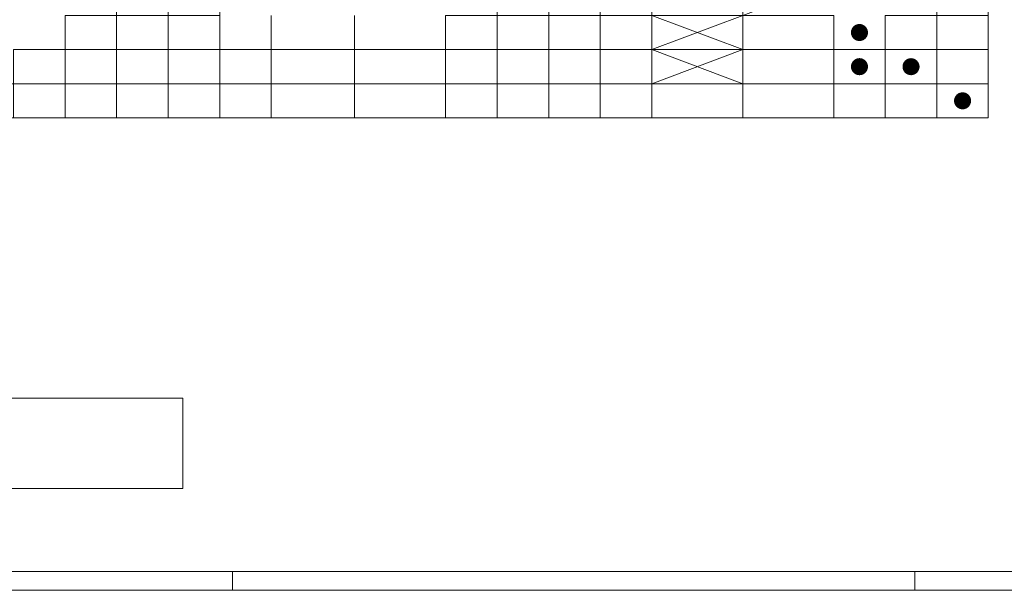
# Model space of a CAD drawing. Header units: millimetres. Extents: x 0 to 138, y 0 to 47.
# Tile 161 of 165: x 115 to 129, y 0 to 8. Entities that reach past the tile are written whole.
import ezdxf

# ---------------------------------------------------------------- set-up
doc = ezdxf.new("R2010")
doc.units = ezdxf.units.MM
doc.layers.add('PDF_Geomertry', color=7, linetype='Continuous')
doc.layers.add('PDF_Solid Fills', color=7, linetype='Continuous')

msp = doc.modelspace()

# ---------------------------------------------------------------- hatches: boundary and pattern name
at = {"layer": 'PDF_Solid Fills', "transparency": 33554559}
for points in [[(127.359, 8.178), (127.244, 8.226), (127.251, 8.241)], [(127.359, 8.178), (127.251, 8.241), (127.26, 8.255)], [(127.359, 8.178), (127.26, 8.255), (127.271, 8.267)], [(127.359, 8.178), (127.271, 8.267), (127.283, 8.278)], [(127.359, 8.178), (127.283, 8.278), (127.297, 8.287)], [(127.359, 8.178), (127.297, 8.287), (127.311, 8.294)], [(127.359, 8.178), (127.311, 8.294), (127.327, 8.3)], [(127.359, 8.178), (127.327, 8.3), (127.343, 8.302)], [(127.359, 8.178), (127.343, 8.302), (127.359, 8.303)], [(127.359, 8.178), (127.359, 8.303), (127.376, 8.302)], [(127.359, 8.178), (127.376, 8.302), (127.392, 8.3)], [(127.359, 8.178), (127.392, 8.3), (127.407, 8.294)], [(127.359, 8.178), (127.407, 8.294), (127.422, 8.287)], [(127.359, 8.178), (127.422, 8.287), (127.435, 8.278)], [(127.359, 8.178), (127.435, 8.278), (127.448, 8.267)], [(127.359, 8.178), (127.448, 8.267), (127.458, 8.255)], [(127.359, 8.178), (127.458, 8.255), (127.468, 8.241)], [(127.359, 8.178), (127.468, 8.241), (127.475, 8.226)], [(127.359, 8.178), (127.234, 8.178), (127.235, 8.195)], [(127.359, 8.178), (127.235, 8.162), (127.234, 8.178)], [(127.359, 8.178), (127.235, 8.195), (127.238, 8.211)], [(127.359, 8.178), (127.238, 8.146), (127.235, 8.162)], [(127.359, 8.178), (127.238, 8.211), (127.244, 8.226)], [(127.359, 8.178), (127.244, 8.131), (127.238, 8.146)], [(127.359, 8.178), (127.251, 8.116), (127.244, 8.131)], [(127.359, 8.178), (127.26, 8.102), (127.251, 8.116)], [(127.359, 8.178), (127.271, 8.09), (127.26, 8.102)], [(127.359, 8.178), (127.283, 8.079), (127.271, 8.09)], [(127.359, 8.178), (127.297, 8.07), (127.283, 8.079)], [(127.359, 8.178), (127.311, 8.063), (127.297, 8.07)], [(127.359, 8.178), (127.327, 8.058), (127.311, 8.063)], [(127.359, 8.178), (127.343, 8.054), (127.327, 8.058)], [(127.359, 8.178), (127.359, 8.053), (127.343, 8.054)], [(127.359, 8.178), (127.475, 8.226), (127.48, 8.211)], [(127.359, 8.178), (127.48, 8.211), (127.484, 8.195)], [(127.359, 8.178), (127.484, 8.195), (127.485, 8.178)], [(127.359, 8.178), (127.376, 8.054), (127.359, 8.053)], [(127.359, 8.178), (127.392, 8.058), (127.376, 8.054)], [(127.359, 8.178), (127.407, 8.063), (127.392, 8.058)], [(127.359, 8.178), (127.422, 8.07), (127.407, 8.063)], [(127.359, 8.178), (127.435, 8.079), (127.422, 8.07)], [(127.359, 8.178), (127.448, 8.09), (127.435, 8.079)], [(127.359, 8.178), (127.458, 8.102), (127.448, 8.09)], [(127.359, 8.178), (127.468, 8.116), (127.458, 8.102)], [(127.359, 8.178), (127.475, 8.131), (127.468, 8.116)], [(127.359, 8.178), (127.48, 8.146), (127.475, 8.131)], [(127.359, 8.178), (127.484, 8.162), (127.48, 8.146)], [(127.359, 8.178), (127.485, 8.178), (127.484, 8.162)], [(127.359, 7.678), (127.327, 7.799), (127.343, 7.802)], [(127.359, 7.678), (127.343, 7.802), (127.359, 7.803)], [(127.359, 7.678), (127.359, 7.803), (127.376, 7.802)], [(127.359, 7.678), (127.376, 7.802), (127.392, 7.799)], [(128.116, 7.678), (128.083, 7.799), (128.099, 7.802)], [(128.116, 7.678), (128.099, 7.802), (128.116, 7.803)], [(128.116, 7.678), (128.116, 7.803), (128.132, 7.802)], [(128.116, 7.678), (128.132, 7.802), (128.148, 7.799)], [(127.359, 7.678), (127.234, 7.678), (127.235, 7.694)], [(127.359, 7.678), (127.235, 7.662), (127.234, 7.678)], [(127.359, 7.678), (127.235, 7.694), (127.238, 7.71)], [(127.359, 7.678), (127.238, 7.646), (127.235, 7.662)], [(127.359, 7.678), (127.238, 7.71), (127.244, 7.726)], [(127.359, 7.678), (127.244, 7.63), (127.238, 7.646)], [(127.359, 7.678), (127.244, 7.726), (127.251, 7.74)], [(127.359, 7.678), (127.251, 7.615), (127.244, 7.63)], [(127.359, 7.678), (127.251, 7.74), (127.26, 7.754)], [(127.359, 7.678), (127.26, 7.602), (127.251, 7.615)], [(127.359, 7.678), (127.26, 7.754), (127.271, 7.766)], [(127.359, 7.678), (127.271, 7.589), (127.26, 7.602)], [(127.359, 7.678), (127.271, 7.766), (127.283, 7.777)], [(127.359, 7.678), (127.283, 7.579), (127.271, 7.589)], [(127.359, 7.678), (127.283, 7.777), (127.297, 7.786)], [(127.359, 7.678), (127.297, 7.57), (127.283, 7.579)], [(127.359, 7.678), (127.297, 7.786), (127.311, 7.794)], [(127.359, 7.678), (127.311, 7.562), (127.297, 7.57)], [(127.359, 7.678), (127.311, 7.794), (127.327, 7.799)], [(127.359, 7.678), (127.327, 7.557), (127.311, 7.562)], [(127.359, 7.678), (127.343, 7.554), (127.327, 7.557)], [(127.359, 7.678), (127.359, 7.553), (127.343, 7.554)], [(127.359, 7.678), (127.392, 7.799), (127.407, 7.794)], [(127.359, 7.678), (127.407, 7.794), (127.422, 7.786)], [(127.359, 7.678), (127.422, 7.786), (127.435, 7.777)], [(127.359, 7.678), (127.435, 7.777), (127.448, 7.766)], [(127.359, 7.678), (127.448, 7.766), (127.458, 7.754)], [(127.359, 7.678), (127.458, 7.754), (127.468, 7.74)], [(127.359, 7.678), (127.468, 7.74), (127.475, 7.726)], [(127.359, 7.678), (127.475, 7.726), (127.48, 7.71)], [(127.359, 7.678), (127.48, 7.71), (127.484, 7.694)], [(127.359, 7.678), (127.484, 7.694), (127.485, 7.678)], [(127.359, 7.678), (127.376, 7.554), (127.359, 7.553)], [(127.359, 7.678), (127.392, 7.557), (127.376, 7.554)], [(127.359, 7.678), (127.407, 7.562), (127.392, 7.557)], [(127.359, 7.678), (127.422, 7.57), (127.407, 7.562)], [(127.359, 7.678), (127.435, 7.579), (127.422, 7.57)], [(127.359, 7.678), (127.448, 7.589), (127.435, 7.579)], [(127.359, 7.678), (127.458, 7.602), (127.448, 7.589)], [(127.359, 7.678), (127.468, 7.615), (127.458, 7.602)], [(127.359, 7.678), (127.475, 7.63), (127.468, 7.615)], [(127.359, 7.678), (127.48, 7.646), (127.475, 7.63)], [(127.359, 7.678), (127.484, 7.662), (127.48, 7.646)], [(127.359, 7.678), (127.485, 7.678), (127.484, 7.662)], [(128.116, 7.678), (127.991, 7.678), (127.992, 7.694)], [(128.116, 7.678), (127.992, 7.662), (127.991, 7.678)], [(128.116, 7.678), (127.992, 7.694), (127.995, 7.71)], [(128.116, 7.678), (127.995, 7.646), (127.992, 7.662)], [(128.116, 7.678), (127.995, 7.71), (128, 7.726)], [(128.116, 7.678), (128, 7.63), (127.995, 7.646)], [(128.116, 7.678), (128, 7.726), (128.007, 7.74)], [(128.116, 7.678), (128.007, 7.615), (128, 7.63)], [(128.116, 7.678), (128.007, 7.74), (128.016, 7.754)], [(128.116, 7.678), (128.016, 7.602), (128.007, 7.615)], [(128.116, 7.678), (128.016, 7.754), (128.027, 7.766)], [(128.116, 7.678), (128.027, 7.589), (128.016, 7.602)], [(128.116, 7.678), (128.027, 7.766), (128.039, 7.777)], [(128.116, 7.678), (128.039, 7.579), (128.027, 7.589)], [(128.116, 7.678), (128.039, 7.777), (128.053, 7.786)], [(128.116, 7.678), (128.053, 7.57), (128.039, 7.579)], [(128.116, 7.678), (128.053, 7.786), (128.068, 7.794)], [(128.116, 7.678), (128.068, 7.562), (128.053, 7.57)], [(128.116, 7.678), (128.068, 7.794), (128.083, 7.799)], [(128.116, 7.678), (128.083, 7.557), (128.068, 7.562)], [(128.116, 7.678), (128.099, 7.554), (128.083, 7.557)], [(128.116, 7.678), (128.116, 7.553), (128.099, 7.554)], [(128.116, 7.678), (128.148, 7.799), (128.163, 7.794)], [(128.116, 7.678), (128.163, 7.794), (128.178, 7.786)], [(128.116, 7.678), (128.178, 7.786), (128.192, 7.777)], [(128.116, 7.678), (128.192, 7.777), (128.204, 7.766)], [(128.116, 7.678), (128.204, 7.766), (128.215, 7.754)], [(128.116, 7.678), (128.215, 7.754), (128.224, 7.74)], [(128.116, 7.678), (128.224, 7.74), (128.231, 7.726)], [(128.116, 7.678), (128.231, 7.726), (128.236, 7.71)], [(128.116, 7.678), (128.236, 7.71), (128.24, 7.694)], [(128.116, 7.678), (128.24, 7.694), (128.241, 7.678)], [(128.116, 7.678), (128.132, 7.554), (128.116, 7.553)], [(128.116, 7.678), (128.148, 7.557), (128.132, 7.554)], [(128.116, 7.678), (128.163, 7.562), (128.148, 7.557)], [(128.116, 7.678), (128.178, 7.57), (128.163, 7.562)], [(128.116, 7.678), (128.192, 7.579), (128.178, 7.57)], [(128.116, 7.678), (128.204, 7.589), (128.192, 7.579)], [(128.116, 7.678), (128.215, 7.602), (128.204, 7.589)], [(128.116, 7.678), (128.224, 7.615), (128.215, 7.602)], [(128.116, 7.678), (128.231, 7.63), (128.224, 7.615)], [(128.116, 7.678), (128.236, 7.646), (128.231, 7.63)], [(128.116, 7.678), (128.24, 7.662), (128.236, 7.646)], [(128.116, 7.678), (128.241, 7.678), (128.24, 7.662)], [(128.872, 7.177), (128.751, 7.21), (128.756, 7.225)], [(128.872, 7.177), (128.756, 7.225), (128.764, 7.24)], [(128.872, 7.177), (128.764, 7.24), (128.773, 7.254)], [(128.872, 7.177), (128.773, 7.254), (128.783, 7.266)], [(128.872, 7.177), (128.783, 7.266), (128.795, 7.277)], [(128.872, 7.177), (128.795, 7.277), (128.809, 7.286)], [(128.872, 7.177), (128.809, 7.286), (128.824, 7.293)], [(128.872, 7.177), (128.824, 7.293), (128.84, 7.298)], [(128.872, 7.177), (128.84, 7.298), (128.855, 7.301)], [(128.872, 7.177), (128.855, 7.301), (128.872, 7.303)], [(128.872, 7.177), (128.872, 7.303), (128.888, 7.301)], [(128.872, 7.177), (128.888, 7.301), (128.904, 7.298)], [(128.872, 7.177), (128.904, 7.298), (128.92, 7.293)], [(128.872, 7.177), (128.92, 7.293), (128.934, 7.286)], [(128.872, 7.177), (128.934, 7.286), (128.948, 7.277)], [(128.872, 7.177), (128.948, 7.277), (128.96, 7.266)], [(128.872, 7.177), (128.96, 7.266), (128.971, 7.254)], [(128.872, 7.177), (128.971, 7.254), (128.981, 7.24)], [(128.872, 7.177), (128.981, 7.24), (128.987, 7.225)], [(128.872, 7.177), (128.987, 7.225), (128.993, 7.21)], [(128.872, 7.177), (128.747, 7.177), (128.748, 7.194)], [(128.872, 7.177), (128.748, 7.161), (128.747, 7.177)], [(128.872, 7.177), (128.748, 7.194), (128.751, 7.21)], [(128.872, 7.177), (128.751, 7.145), (128.748, 7.161)], [(128.872, 7.177), (128.756, 7.13), (128.751, 7.145)], [(128.872, 7.177), (128.764, 7.115), (128.756, 7.13)], [(128.872, 7.177), (128.773, 7.101), (128.764, 7.115)], [(128.872, 7.177), (128.783, 7.089), (128.773, 7.101)], [(128.872, 7.177), (128.795, 7.078), (128.783, 7.089)], [(128.872, 7.177), (128.809, 7.069), (128.795, 7.078)], [(128.872, 7.177), (128.824, 7.062), (128.809, 7.069)], [(128.872, 7.177), (128.84, 7.057), (128.824, 7.062)], [(128.872, 7.177), (128.855, 7.053), (128.84, 7.057)], [(128.872, 7.177), (128.872, 7.052), (128.855, 7.053)], [(128.872, 7.177), (128.993, 7.21), (128.996, 7.194)], [(128.872, 7.177), (128.996, 7.194), (128.997, 7.177)], [(128.872, 7.177), (128.888, 7.053), (128.872, 7.052)], [(128.872, 7.177), (128.904, 7.057), (128.888, 7.053)], [(128.872, 7.177), (128.92, 7.062), (128.904, 7.057)], [(128.872, 7.177), (128.934, 7.069), (128.92, 7.062)], [(128.872, 7.177), (128.948, 7.078), (128.934, 7.069)], [(128.872, 7.177), (128.96, 7.089), (128.948, 7.078)], [(128.872, 7.177), (128.971, 7.101), (128.96, 7.089)], [(128.872, 7.177), (128.981, 7.115), (128.971, 7.101)], [(128.872, 7.177), (128.987, 7.13), (128.981, 7.115)], [(128.872, 7.177), (128.993, 7.145), (128.987, 7.13)], [(128.872, 7.177), (128.996, 7.161), (128.993, 7.145)], [(128.872, 7.177), (128.997, 7.177), (128.996, 7.161)]]:
    msp.add_hatch(color=256, dxfattribs=at).paths.add_polyline_path(points)

# ---------------------------------------------------------------- linework, layer by layer
at = {"layer": 'PDF_Geomertry', "lineweight": 15}
for points in [[(72.336, 0.003), (138.46, 0.003), (138.46, 46.773), (72.336, 46.773), (72.336, 0.003)], [(73.727, 0.281), (138.181, 0.281), (138.181, 46.495), (73.727, 46.495), (73.727, 0.281)], [(73.993, 6.927), (129.25, 6.927), (129.25, 35.957), (73.993, 35.957), (73.993, 6.927)], [(117.433, 1.494), (117.433, 2.817), (89.921, 2.817), (89.921, 1.494), (117.433, 1.494)]]:
    msp.add_lwpolyline(points, close=True, dxfattribs=at)
for points in [[(118.728, 6.927), (118.728, 7.428), (119.952, 7.428), (119.952, 7.928), (121.286, 7.928), (121.286, 8.429), (122.043, 8.429), (122.043, 8.929), (122.799, 8.929), (122.799, 9.43), (123.555, 9.43), (123.555, 9.93), (124.311, 9.93), (124.311, 10.431), (125.646, 10.431), (125.646, 10.931), (126.981, 10.931), (126.981, 11.432), (127.738, 11.432), (127.738, 11.932), (128.494, 11.932), (128.494, 12.433), (129.25, 12.433)], [(119.952, 6.927), (119.952, 7.428), (121.286, 7.428), (121.286, 7.928), (122.043, 7.928), (122.043, 8.429), (122.799, 8.429), (122.799, 8.929), (123.555, 8.929), (123.555, 9.43), (124.311, 9.43), (124.311, 9.93), (125.646, 9.93), (125.646, 10.431), (126.981, 10.431), (126.981, 10.931), (127.738, 10.931), (127.738, 11.432), (128.494, 11.432), (128.494, 11.932), (129.25, 11.932)], [(121.286, 6.927), (121.286, 7.428), (122.043, 7.428), (122.043, 7.928), (122.799, 7.928), (122.799, 8.429), (123.555, 8.429), (123.555, 8.929), (124.311, 8.929), (124.311, 9.43), (125.646, 9.43), (125.646, 9.93), (126.981, 9.93), (126.981, 10.431), (127.738, 10.431), (127.738, 10.931), (128.494, 10.931), (128.494, 11.432), (129.25, 11.432)], [(124.311, 8.429), (125.646, 8.429), (125.646, 8.929), (124.311, 8.929), (124.311, 8.429), (125.646, 7.928), (124.311, 7.428), (124.311, 7.928), (125.646, 7.928), (125.646, 8.429), (126.981, 8.429), (126.981, 7.928), (125.646, 7.928), (125.646, 7.428), (124.311, 7.928), (125.646, 8.429), (126.981, 8.929), (126.981, 9.43), (127.738, 9.43), (127.738, 9.93), (128.494, 9.93), (128.494, 10.431), (129.25, 10.431)], [(114.946, 6.927), (114.946, 7.428), (115.703, 7.428), (115.703, 7.928), (116.459, 7.928), (116.459, 8.429), (117.215, 8.429), (117.215, 8.929), (117.972, 8.929), (117.972, 9.43), (118.728, 9.43), (118.728, 9.93), (117.972, 9.93), (117.972, 9.43), (117.215, 9.43), (117.215, 8.929), (116.459, 8.929), (116.459, 8.429), (115.703, 8.429), (115.703, 7.928), (114.946, 7.928), (114.946, 7.428), (114.19, 7.428), (114.19, 6.927)], [(115.703, 6.927), (115.703, 7.428), (116.459, 7.428), (116.459, 7.928), (117.215, 7.928), (117.215, 8.429), (117.972, 8.429), (117.972, 8.929), (118.728, 8.929), (118.728, 9.43), (119.952, 9.43), (119.952, 9.93), (118.728, 9.93)], [(125.646, 7.428), (126.981, 7.428), (126.981, 7.928), (127.738, 7.928), (127.738, 8.429), (128.494, 8.429), (128.494, 8.929), (129.25, 8.929)], [(116.459, 6.927), (116.459, 7.428), (117.215, 7.428), (117.215, 7.928), (117.972, 7.928), (117.972, 8.429)], [(117.215, 6.927), (117.215, 7.428), (117.972, 7.428), (117.972, 7.928), (118.728, 7.928), (118.728, 8.429)], [(117.972, 6.927), (117.972, 7.428), (118.728, 7.428), (118.728, 7.928), (119.952, 7.928), (119.952, 8.429)], [(122.799, 6.927), (122.799, 7.428), (123.555, 7.428), (123.555, 7.928), (124.311, 7.928), (124.311, 8.429), (123.555, 8.429), (123.555, 7.928), (122.799, 7.928), (122.799, 7.428), (122.043, 7.428), (122.043, 6.927)], [(126.981, 6.927), (126.981, 7.428), (127.738, 7.428), (127.738, 7.928), (128.494, 7.928), (128.494, 8.429), (129.25, 8.429)], [(127.738, 6.927), (127.738, 7.428), (128.494, 7.428), (128.494, 7.928), (129.25, 7.928)], [(123.555, 6.927), (123.555, 7.428), (124.311, 7.428), (124.311, 6.927)], [(124.311, 7.428), (125.646, 7.428), (125.646, 6.927)], [(128.494, 6.927), (128.494, 7.428), (129.25, 7.428)], [(118.161, 0.003), (118.161, 0.281)], [(128.171, 0.003), (128.171, 0.281)]]:
    msp.add_lwpolyline(points, dxfattribs=at)
at = {"layer": 'PDF_Geomertry', "lineweight": 0}
for points in [[(127.297, 8.178), (127.297, 8.17), (127.299, 8.162), (127.301, 8.154), (127.305, 8.147), (127.309, 8.141), (127.315, 8.134), (127.321, 8.129), (127.328, 8.124), (127.335, 8.12), (127.343, 8.118), (127.351, 8.116), (127.359, 8.116), (127.367, 8.116), (127.376, 8.118), (127.383, 8.12), (127.39, 8.124), (127.397, 8.129), (127.404, 8.134), (127.409, 8.141), (127.413, 8.147), (127.417, 8.154), (127.42, 8.162), (127.421, 8.17), (127.422, 8.178), (127.421, 8.187), (127.42, 8.195), (127.417, 8.202), (127.413, 8.21), (127.409, 8.217), (127.404, 8.222), (127.397, 8.228), (127.39, 8.233), (127.383, 8.236), (127.376, 8.239), (127.367, 8.241), (127.359, 8.241), (127.351, 8.241), (127.343, 8.239), (127.335, 8.236), (127.328, 8.233), (127.321, 8.228), (127.315, 8.222), (127.309, 8.217), (127.305, 8.21), (127.301, 8.202), (127.299, 8.195), (127.297, 8.187), (127.297, 8.178)], [(127.297, 7.678), (127.297, 7.67), (127.299, 7.662), (127.301, 7.654), (127.305, 7.647), (127.309, 7.64), (127.315, 7.634), (127.321, 7.629), (127.328, 7.624), (127.335, 7.62), (127.343, 7.618), (127.351, 7.616), (127.359, 7.615), (127.367, 7.616), (127.376, 7.618), (127.383, 7.62), (127.39, 7.624), (127.397, 7.629), (127.404, 7.634), (127.409, 7.64), (127.413, 7.647), (127.417, 7.654), (127.42, 7.662), (127.421, 7.67), (127.422, 7.678), (127.421, 7.686), (127.42, 7.694), (127.417, 7.702), (127.413, 7.709), (127.409, 7.716), (127.404, 7.722), (127.397, 7.728), (127.39, 7.732), (127.383, 7.736), (127.376, 7.738), (127.367, 7.74), (127.359, 7.74), (127.351, 7.74), (127.343, 7.738), (127.335, 7.736), (127.328, 7.732), (127.321, 7.728), (127.315, 7.722), (127.309, 7.716), (127.305, 7.709), (127.301, 7.702), (127.299, 7.694), (127.297, 7.686), (127.297, 7.678)], [(128.053, 7.678), (128.053, 7.67), (128.055, 7.662), (128.058, 7.654), (128.061, 7.647), (128.066, 7.64), (128.071, 7.634), (128.077, 7.629), (128.084, 7.624), (128.092, 7.62), (128.1, 7.618), (128.107, 7.616), (128.116, 7.615), (128.124, 7.616), (128.132, 7.618), (128.139, 7.62), (128.147, 7.624), (128.154, 7.629), (128.16, 7.634), (128.165, 7.64), (128.17, 7.647), (128.174, 7.654), (128.176, 7.662), (128.177, 7.67), (128.178, 7.678), (128.177, 7.686), (128.176, 7.694), (128.174, 7.702), (128.17, 7.709), (128.165, 7.716), (128.16, 7.722), (128.154, 7.728), (128.147, 7.732), (128.139, 7.736), (128.132, 7.738), (128.124, 7.74), (128.116, 7.74), (128.107, 7.74), (128.1, 7.738), (128.092, 7.736), (128.084, 7.732), (128.077, 7.728), (128.071, 7.722), (128.066, 7.716), (128.061, 7.709), (128.058, 7.702), (128.055, 7.694), (128.053, 7.686), (128.053, 7.678)], [(128.809, 7.177), (128.81, 7.169), (128.811, 7.161), (128.814, 7.154), (128.818, 7.146), (128.822, 7.139), (128.827, 7.133), (128.834, 7.128), (128.841, 7.123), (128.848, 7.12), (128.856, 7.117), (128.864, 7.115), (128.872, 7.115), (128.88, 7.115), (128.888, 7.117), (128.896, 7.12), (128.903, 7.123), (128.91, 7.128), (128.916, 7.133), (128.922, 7.139), (128.926, 7.146), (128.93, 7.154), (128.932, 7.161), (128.934, 7.169), (128.934, 7.177), (128.934, 7.186), (128.932, 7.193), (128.93, 7.201), (128.926, 7.209), (128.922, 7.216), (128.916, 7.222), (128.91, 7.227), (128.903, 7.232), (128.896, 7.235), (128.888, 7.238), (128.88, 7.239), (128.872, 7.24), (128.864, 7.239), (128.856, 7.238), (128.848, 7.235), (128.841, 7.232), (128.834, 7.227), (128.827, 7.222), (128.822, 7.216), (128.818, 7.209), (128.814, 7.201), (128.811, 7.193), (128.81, 7.186), (128.809, 7.177)]]:
    msp.add_lwpolyline(points, close=True, dxfattribs=at)

doc.saveas('drawing.dxf')
